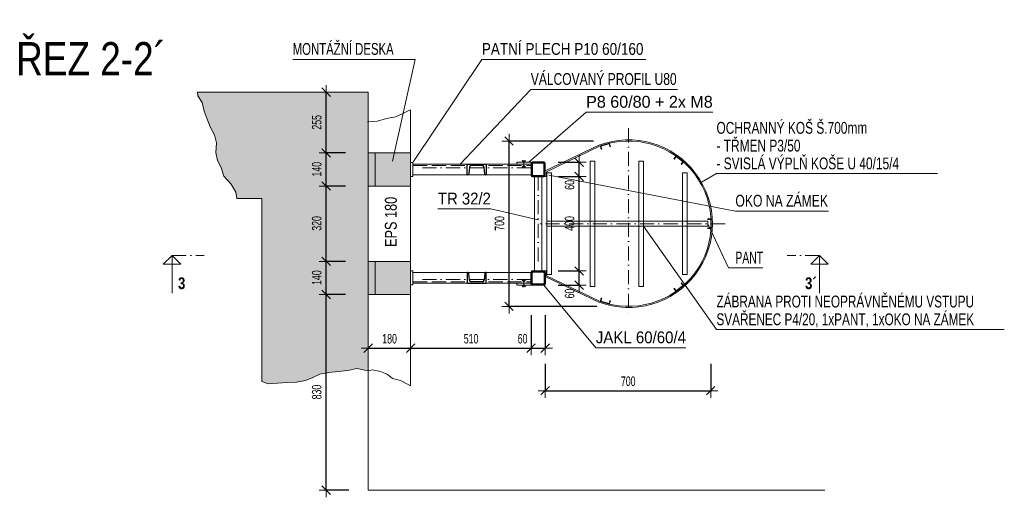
# Model space of a CAD drawing. Header units: millimetres. Extents: x -14146 to -4159, y -26930 to -15933.
# Tile 1 of 11: x -12983 to -8814, y -26930 to -24908. Entities that reach past the tile are written whole.
import ezdxf

# ---------------------------------------------------------------- set-up
doc = ezdxf.new("R2010")
doc.units = ezdxf.units.MM
doc.header["$PDMODE"] = 65
doc.linetypes.add('Carkovana 2x_1', pattern=[80, 60, -20])
doc.linetypes.add('Cerchovana_1', pattern=[100, 60, -20, 0, -20])
doc.layers.add('XR$1$VÝKRES (Z4) - ŽEBŘÍK_1', color=7, linetype='Continuous', lineweight=25)
doc.styles.add('ARIAL', font='ARIAL.TTF')
doc.styles.add('ARIALNARROW', font='ARIALN.TTF')
doc.dimstyles.new('DIMSTYLE_3', dxfattribs={"dimtxt": 40, "dimasz": 60, "dimexe": 0, "dimexo": 0, "dimgap": 20, "dimtad": 2, "dimdec": 0, "dimrnd": 1, "dimzin": 12, "dimdsep": 46, "dimtxsty": 'ARIALNARROW', "dimblk1": 'ALL_ML_STRICH', "dimblk2": 'ALL_ML_STRICH', "dimsah": 1, "dimcen": 0, "dimclrd": 6, "dimclre": 6, "dimclrt": 6, "dimadec": 0, "dimazin": 0, "dimtfac": 1, "dimtdec": 0, "dimtix": 1, "dimtmove": 2, "dimatfit": 3, "dimfxl": 0, "dimtzin": 0, "dimlwd": 0, "dimlwe": 13, "dimarcsym": 0})
doc.dimstyles.new('DIMSTYLE_5', dxfattribs={"dimtxt": 40, "dimasz": 60, "dimexe": 0, "dimexo": 0, "dimgap": 20, "dimtad": 2, "dimdec": 0, "dimrnd": 1, "dimzin": 12, "dimdsep": 46, "dimtxsty": 'ARIALNARROW', "dimblk1": 'ALL_ML_STRICH', "dimblk2": 'ALL_ML_STRICH', "dimsah": 1, "dimcen": 0, "dimclrd": 6, "dimclre": 6, "dimclrt": 6, "dimadec": 0, "dimazin": 0, "dimtfac": 1, "dimtdec": 0, "dimtix": 1, "dimtmove": 2, "dimatfit": 3, "dimfxl": 0, "dimtvp": 1.2, "dimtzin": 0, "dimlwd": 0, "dimlwe": 13, "dimarcsym": 0})
doc.dimstyles.new('DIMSTYLE_9', dxfattribs={"dimtxt": 40, "dimasz": 60, "dimexe": 0, "dimexo": 0, "dimgap": 20, "dimtad": 2, "dimdec": 0, "dimrnd": 5, "dimzin": 12, "dimdsep": 46, "dimtxsty": 'ARIALNARROW', "dimblk1": 'ALL_ML_STRICH', "dimblk2": 'ALL_ML_STRICH', "dimsah": 1, "dimcen": 0, "dimclrd": 6, "dimclre": 6, "dimclrt": 6, "dimadec": 0, "dimazin": 0, "dimtfac": 1, "dimtdec": 0, "dimtix": 1, "dimtmove": 2, "dimatfit": 3, "dimfxl": 0, "dimtzin": 0, "dimlwd": 0, "dimlwe": 13, "dimarcsym": 0})

# ---------------------------------------------------------------- blocks, each defined once
blk = doc.blocks.new('ALL_ML_STRICH')
at = {"color": 0, "linetype": 'ByBlock', "lineweight": -2}
for p, q in [((-1, 0), (0.5, 0)), ((-0.3, -0.3), (0.3, 0.3)), ((0, -0.5), (0, 0.5))]:
    blk.add_line(p, q, dxfattribs=at)
blk = doc.blocks.new('*D108')
at = {"layer": 'DEFPOINTS', "color": 6, "linetype": 'Continuous', "lineweight": 13}
for p in [(-11327.8, -26125.8), (-11507.8, -26299.2), (-11507.8, -26394.9)]:
    blk.add_point(p, dxfattribs=at)
at = {"layer": 'XR$1$VÝKRES (Z4) - ŽEBŘÍK_1', "color": 6, "linetype": 'Continuous', "lineweight": -2}
for p, q in [((-11507.8, -26299.2), (-11507.8, -26299.2)), ((-11507.8, -26299.2), (-11327.8, -26299.2)), ((-11327.8, -26299.2), (-11327.8, -26299.2))]:
    blk.add_line(p, q, dxfattribs=at)
at = {"layer": 'XR$1$VÝKRES (Z4) - ŽEBŘÍK_1', "color": 6, "linetype": 'Continuous', "lineweight": 13, "xscale": 60, "yscale": 60, "zscale": 60, "rotation": 180}
blk.add_blockref('ALL_ML_STRICH', (-11507.8, -26299.2), dxfattribs=at)
at = {"layer": 'XR$1$VÝKRES (Z4) - ŽEBŘÍK_1', "color": 6, "linetype": 'Continuous', "lineweight": 13, "xscale": 60, "yscale": 60, "zscale": 60}
blk.add_blockref('ALL_ML_STRICH', (-11327.8, -26299.2), dxfattribs=at)
at = {"layer": 'XR$1$VÝKRES (Z4) - ŽEBŘÍK_1', "color": 6, "linetype": 'Continuous', "lineweight": 13, "insert": (-11416.8, -26259.2), "char_height": 40, "width": 97.371, "attachment_point": 5, "style": 'ARIALNARROW'}
blk.add_mtext('\\W0.81;\\A1;{180}', dxfattribs=at)
blk = doc.blocks.new('*D109')
at = {"layer": 'DEFPOINTS', "color": 6, "linetype": 'Continuous', "lineweight": 13}
for p in [(-10817.8, -26008.5), (-11327.8, -26125.8), (-11327.8, -26299.2)]:
    blk.add_point(p, dxfattribs=at)
at = {"layer": 'XR$1$VÝKRES (Z4) - ŽEBŘÍK_1', "color": 6, "linetype": 'Continuous', "lineweight": -2}
for p, q in [((-10817.8, -26159), (-10817.8, -26299.2)), ((-11327.8, -26299.2), (-11327.8, -26299.2)), ((-11327.8, -26299.2), (-10817.8, -26299.2))]:
    blk.add_line(p, q, dxfattribs=at)
at = {"layer": 'XR$1$VÝKRES (Z4) - ŽEBŘÍK_1', "color": 6, "linetype": 'Continuous', "lineweight": 13, "xscale": 60, "yscale": 60, "zscale": 60, "rotation": 180}
blk.add_blockref('ALL_ML_STRICH', (-11327.8, -26299.2), dxfattribs=at)
at = {"layer": 'XR$1$VÝKRES (Z4) - ŽEBŘÍK_1', "color": 6, "linetype": 'Continuous', "lineweight": 13, "xscale": 60, "yscale": 60, "zscale": 60}
blk.add_blockref('ALL_ML_STRICH', (-10817.8, -26299.2), dxfattribs=at)
at = {"layer": 'XR$1$VÝKRES (Z4) - ŽEBŘÍK_1', "color": 6, "linetype": 'Continuous', "lineweight": 13, "insert": (-11071.8, -26259.2), "char_height": 40, "width": 97.371, "attachment_point": 5, "style": 'ARIALNARROW'}
blk.add_mtext('\\W0.81;\\A1;{510}', dxfattribs=at)
blk = doc.blocks.new('*D110')
at = {"layer": 'DEFPOINTS', "color": 6, "linetype": 'Continuous', "lineweight": 13}
for p in [(-10817.8, -26008.5), (-10757.8, -26002), (-10817.8, -26299.2)]:
    blk.add_point(p, dxfattribs=at)
at = {"layer": 'XR$1$VÝKRES (Z4) - ŽEBŘÍK_1', "color": 6, "linetype": 'Continuous', "lineweight": -2}
for p, q in [((-10817.8, -26159), (-10817.8, -26299.2)), ((-10757.8, -26159), (-10757.8, -26299.2)), ((-10817.8, -26299.2), (-10757.8, -26299.2))]:
    blk.add_line(p, q, dxfattribs=at)
at = {"layer": 'XR$1$VÝKRES (Z4) - ŽEBŘÍK_1', "color": 6, "linetype": 'Continuous', "lineweight": 13, "xscale": 60, "yscale": 60, "zscale": 60, "rotation": 180}
blk.add_blockref('ALL_ML_STRICH', (-10817.8, -26299.2), dxfattribs=at)
at = {"layer": 'XR$1$VÝKRES (Z4) - ŽEBŘÍK_1', "color": 6, "linetype": 'Continuous', "lineweight": 13, "xscale": 60, "yscale": 60, "zscale": 60}
blk.add_blockref('ALL_ML_STRICH', (-10757.8, -26299.2), dxfattribs=at)
at = {"layer": 'XR$1$VÝKRES (Z4) - ŽEBŘÍK_1', "color": 6, "linetype": 'Continuous', "lineweight": 13, "insert": (-10853.7, -26259.2), "char_height": 40, "width": 64.914, "attachment_point": 5, "style": 'ARIALNARROW'}
blk.add_mtext('\\W0.81;\\A1;{60}', dxfattribs=at)
blk = doc.blocks.new('*D111')
at = {"layer": 'DEFPOINTS', "color": 6, "linetype": 'Continuous', "lineweight": 13}
for p in [(-10787.8, -25972), (-10787.8, -26032), (-10614.4, -26032)]:
    blk.add_point(p, dxfattribs=at)
at = {"layer": 'XR$1$VÝKRES (Z4) - ŽEBŘÍK_1', "color": 6, "linetype": 'Continuous', "lineweight": -2}
for p, q in [((-10702.5, -25972), (-10614.4, -25972)), ((-10614.4, -26032), (-10614.4, -25972)), ((-10702.5, -26032), (-10614.4, -26032))]:
    blk.add_line(p, q, dxfattribs=at)
at = {"layer": 'XR$1$VÝKRES (Z4) - ŽEBŘÍK_1', "color": 6, "linetype": 'Continuous', "lineweight": 13, "xscale": 60, "yscale": 60, "zscale": 60}
for p, rotation in [((-10614.4, -25972), 90), ((-10614.4, -26032), 270)]:
    blk.add_blockref('ALL_ML_STRICH', p, dxfattribs=dict(at, rotation=rotation))
at = {"layer": 'XR$1$VÝKRES (Z4) - ŽEBŘÍK_1', "color": 6, "linetype": 'Continuous', "lineweight": 13, "insert": (-10654.4, -26067.8), "char_height": 40, "width": 64.914, "attachment_point": 5, "rotation": 90, "style": 'ARIALNARROW'}
blk.add_mtext('\\W0.81;\\A1;{60}', dxfattribs=at)
blk = doc.blocks.new('*D112')
at = {"layer": 'DEFPOINTS', "color": 6, "linetype": 'Continuous', "lineweight": 13}
for p in [(-10787.8, -25572), (-10787.8, -25972), (-10614.4, -25972)]:
    blk.add_point(p, dxfattribs=at)
at = {"layer": 'XR$1$VÝKRES (Z4) - ŽEBŘÍK_1', "color": 6, "linetype": 'Continuous', "lineweight": -2}
for p, q in [((-10702.5, -25572), (-10614.4, -25572)), ((-10614.4, -25972), (-10614.4, -25572)), ((-10702.5, -25972), (-10614.4, -25972))]:
    blk.add_line(p, q, dxfattribs=at)
at = {"layer": 'XR$1$VÝKRES (Z4) - ŽEBŘÍK_1', "color": 6, "linetype": 'Continuous', "lineweight": 13, "xscale": 60, "yscale": 60, "zscale": 60}
for p, rotation in [((-10614.4, -25572), 90), ((-10614.4, -25972), 270)]:
    blk.add_blockref('ALL_ML_STRICH', p, dxfattribs=dict(at, rotation=rotation))
at = {"layer": 'XR$1$VÝKRES (Z4) - ŽEBŘÍK_1', "color": 6, "linetype": 'Continuous', "lineweight": 13, "insert": (-10654.4, -25770.9), "char_height": 40, "width": 97.371, "attachment_point": 5, "rotation": 90, "style": 'ARIALNARROW'}
blk.add_mtext('\\W0.81;\\A1;{400}', dxfattribs=at)
blk = doc.blocks.new('*D113')
at = {"layer": 'DEFPOINTS', "color": 6, "linetype": 'Continuous', "lineweight": 13}
for p in [(-10787.8, -25512), (-10787.8, -25572), (-10614.4, -25572)]:
    blk.add_point(p, dxfattribs=at)
at = {"layer": 'XR$1$VÝKRES (Z4) - ŽEBŘÍK_1', "color": 6, "linetype": 'Continuous', "lineweight": -2}
for p, q in [((-10702.5, -25512), (-10614.4, -25512)), ((-10614.4, -25572), (-10614.4, -25512)), ((-10702.5, -25572), (-10614.4, -25572))]:
    blk.add_line(p, q, dxfattribs=at)
at = {"layer": 'XR$1$VÝKRES (Z4) - ŽEBŘÍK_1', "color": 6, "linetype": 'Continuous', "lineweight": 13, "xscale": 60, "yscale": 60, "zscale": 60}
for p, rotation in [((-10614.4, -25512), 90), ((-10614.4, -25572), 270)]:
    blk.add_blockref('ALL_ML_STRICH', p, dxfattribs=dict(at, rotation=rotation))
at = {"layer": 'XR$1$VÝKRES (Z4) - ŽEBŘÍK_1', "color": 6, "linetype": 'Continuous', "lineweight": 13, "insert": (-10654.4, -25607.8), "char_height": 40, "width": 64.914, "attachment_point": 5, "rotation": 90, "style": 'ARIALNARROW'}
blk.add_mtext('\\W0.81;\\A1;{60}', dxfattribs=at)
blk = doc.blocks.new('KOMPLEXNÍ OBJEKT_42')
at = {"layer": 'XR$1$VÝKRES (Z4) - ŽEBŘÍK_1', "linetype": 'Continuous', "lineweight": 13}
blk.add_hatch(color=171, dxfattribs=at).paths.add_polyline_path([(-11477.8, -25472.5), (-11507.8, -25472.5), (-11507.8, -25612.5), (-11477.8, -25612.5), (-11327.8, -25612.5), (-11327.8, -25472.5)])
at = {"layer": 'XR$1$VÝKRES (Z4) - ŽEBŘÍK_1', "color": 5, "linetype": 'Continuous', "lineweight": 13}
for p, q in [((-11477.8, -25472.5), (-11507.8, -25472.5)), ((-11507.8, -25472.5), (-11507.8, -25612.5)), ((-11477.8, -25612.5), (-11477.8, -25472.5)), ((-11477.8, -25472.5), (-11327.8, -25472.5)), ((-11327.8, -25472.5), (-11327.8, -25612.5)), ((-11507.8, -25587.5), (-11507.8, -25497.5)), ((-11507.8, -25612.5), (-11477.8, -25612.5)), ((-11327.8, -25612.5), (-11477.8, -25612.5))]:
    blk.add_line(p, q, dxfattribs=at)
blk.add_lwpolyline([(-11477.8, -25612.5), (-11477.8, -25612.5)], close=True, dxfattribs=at)
blk = doc.blocks.new('KOMPLEXNÍ OBJEKT_43')
at = {"layer": 'XR$1$VÝKRES (Z4) - ŽEBŘÍK_1', "linetype": 'Continuous', "lineweight": 13}
blk.add_hatch(color=171, dxfattribs=at).paths.add_polyline_path([(-11477.8, -26071.5), (-11507.8, -26071.5), (-11507.8, -25931.5), (-11477.8, -25931.5), (-11327.8, -25931.5), (-11327.8, -26071.5)], flags=16)
at = {"layer": 'XR$1$VÝKRES (Z4) - ŽEBŘÍK_1', "color": 5, "linetype": 'Continuous', "lineweight": 13}
for p, q in [((-11507.8, -25931.5), (-11477.8, -25931.5)), ((-11507.8, -26071.5), (-11507.8, -25931.5)), ((-11507.8, -25956.5), (-11507.8, -26046.5)), ((-11477.8, -25931.5), (-11477.8, -26071.5)), ((-11327.8, -25931.5), (-11477.8, -25931.5)), ((-11327.8, -26071.5), (-11327.8, -25931.5)), ((-11477.8, -26071.5), (-11507.8, -26071.5)), ((-11477.8, -26071.5), (-11327.8, -26071.5))]:
    blk.add_line(p, q, dxfattribs=at)
blk.add_lwpolyline([(-11477.8, -25931.5), (-11477.8, -25931.5)], close=True, dxfattribs=at)
blk = doc.blocks.new('KOMPLEXNÍ OBJEKT_44')
at = {"layer": 'XR$1$VÝKRES (Z4) - ŽEBŘÍK_1', "color": 5, "linetype": 'Continuous', "lineweight": 25}
for p, q in [((-10763.8, -25512), (-10811.8, -25512)), ((-10817.8, -25518), (-10817.8, -25566)), ((-10813.8, -25520), (-10813.8, -25564)), ((-10765.8, -25516), (-10809.8, -25516)), ((-10761.8, -25564), (-10761.8, -25520)), ((-10757.8, -25566), (-10757.8, -25518)), ((-10811.8, -25572), (-10763.8, -25572)), ((-10809.8, -25568), (-10765.8, -25568))]:
    blk.add_line(p, q, dxfattribs=at)
for centre, radius, start, end in [((-10811.8, -25518), 6, 90, 180), ((-10763.8, -25518), 6, 0, 90), ((-10809.8, -25520), 4, 90, 180), ((-10765.8, -25520), 4, 0, 90), ((-10811.8, -25566), 6, 180, 270), ((-10809.8, -25564), 4, 180, 270), ((-10765.8, -25564), 4, 270, 0), ((-10763.8, -25566), 6, 270, 0)]:
    blk.add_arc(centre, radius, start, end, dxfattribs=at)
blk = doc.blocks.new('KOMPLEXNÍ OBJEKT_45')
at = {"layer": 'XR$1$VÝKRES (Z4) - ŽEBŘÍK_1', "color": 5, "linetype": 'Continuous', "lineweight": 25}
for p, q in [((-10811.8, -25972), (-10763.8, -25972)), ((-10817.8, -26026), (-10817.8, -25978)), ((-10813.8, -26024), (-10813.8, -25980)), ((-10809.8, -25976), (-10765.8, -25976)), ((-10761.8, -25980), (-10761.8, -26024)), ((-10757.8, -25978), (-10757.8, -26026)), ((-10763.8, -26032), (-10811.8, -26032)), ((-10765.8, -26028), (-10809.8, -26028))]:
    blk.add_line(p, q, dxfattribs=at)
for centre, radius, start, end in [((-10811.8, -25978), 6, 90, 180), ((-10763.8, -25978), 6, 0, 90), ((-10809.8, -25980), 4, 90, 180), ((-10765.8, -25980), 4, 0, 90), ((-10811.8, -26026), 6, 180, 270), ((-10809.8, -26024), 4, 180, 270), ((-10765.8, -26024), 4, 270, 0), ((-10763.8, -26026), 6, 270, 0)]:
    blk.add_arc(centre, radius, start, end, dxfattribs=at)
blk = doc.blocks.new('KOMPLEXNÍ OBJEKT_47')
at = {"layer": 'XR$1$VÝKRES (Z4) - ŽEBŘÍK_1', "color": 5, "linetype": 'Continuous', "lineweight": 13}
for p, q in [((-10055.1, -25752), (-10070.1, -25752)), ((-10070.1, -25752), (-10070.1, -25754)), ((-10057.1, -25754), (-10070.1, -25754)), ((-10057.1, -25790), (-10057.1, -25754)), ((-10055.1, -25792), (-10055.1, -25752)), ((-10070.1, -25790), (-10057.1, -25790)), ((-10070.1, -25790), (-10070.1, -25792)), ((-10070.1, -25792), (-10055.1, -25792))]:
    blk.add_line(p, q, dxfattribs=at)
blk = doc.blocks.new('KOMPLEXNÍ OBJEKT_48')
at = {"layer": 'XR$1$VÝKRES (Z4) - ŽEBŘÍK_1', "color": 5, "linetype": 'Continuous', "lineweight": 13}
for p, q in [((-10524.8, -25442.4), (-10486.5, -25431)), ((-10520.5, -25456.8), (-10524.8, -25442.4)), ((-10522.3, -25443.8), (-10487.8, -25433.4)), ((-10518.6, -25456.2), (-10522.3, -25443.8)), ((-10518.6, -25456.2), (-10520.5, -25456.8)), ((-10487.8, -25433.4), (-10484.1, -25445.9)), ((-10486.5, -25431), (-10482.2, -25445.3)), ((-10482.2, -25445.3), (-10484.1, -25445.9))]:
    blk.add_line(p, q, dxfattribs=at)
blk = doc.blocks.new('KOMPLEXNÍ OBJEKT_49')
at = {"layer": 'XR$1$VÝKRES (Z4) - ŽEBŘÍK_1', "color": 5, "linetype": 'Continuous', "lineweight": 13}
for p, q in [((-10212.7, -25497), (-10203.4, -25485.2)), ((-10211.1, -25498.2), (-10212.7, -25497)), ((-10211.1, -25498.2), (-10203, -25488.1)), ((-10203.4, -25485.2), (-10172, -25510.1)), ((-10203, -25488.1), (-10174.8, -25510.4)), ((-10174.8, -25510.4), (-10182.9, -25520.6)), ((-10172, -25510.1), (-10181.3, -25521.9)), ((-10181.3, -25521.9), (-10182.9, -25520.6))]:
    blk.add_line(p, q, dxfattribs=at)
blk = doc.blocks.new('KOMPLEXNÍ OBJEKT_50')
at = {"layer": 'XR$1$VÝKRES (Z4) - ŽEBŘÍK_1', "color": 5, "linetype": 'Continuous', "lineweight": 13}
for p, q in [((-10211.1, -26045.7), (-10212.7, -26046.9)), ((-10212.7, -26046.9), (-10203.4, -26058.7)), ((-10211.1, -26045.7), (-10203, -26055.9)), ((-10203.4, -26058.7), (-10172, -26033.8)), ((-10203, -26055.9), (-10174.8, -26033.5)), ((-10181.3, -26022.1), (-10182.9, -26023.3)), ((-10174.8, -26033.5), (-10182.9, -26023.3)), ((-10172, -26033.8), (-10181.3, -26022.1))]:
    blk.add_line(p, q, dxfattribs=at)
blk = doc.blocks.new('KOMPLEXNÍ OBJEKT_51')
at = {"layer": 'XR$1$VÝKRES (Z4) - ŽEBŘÍK_1', "color": 5, "linetype": 'Continuous', "lineweight": 13}
for p, q in [((-10520.5, -26087.1), (-10524.8, -26101.5)), ((-10518.6, -26087.7), (-10522.3, -26100.1)), ((-10518.6, -26087.7), (-10520.5, -26087.1)), ((-10524.8, -26101.5), (-10486.5, -26113)), ((-10522.3, -26100.1), (-10487.8, -26110.5)), ((-10487.8, -26110.5), (-10484.1, -26098)), ((-10486.5, -26113), (-10482.2, -26098.6)), ((-10482.2, -26098.6), (-10484.1, -26098))]:
    blk.add_line(p, q, dxfattribs=at)
blk = doc.blocks.new('KOMPLEXNÍ OBJEKT_46')
at = {"layer": 'XR$1$VÝKRES (Z4) - ŽEBŘÍK_1', "color": 5, "linetype": 'Cerchovana_1', "lineweight": 13}
for p, q in [((-10405.1, -25367.6), (-10405.1, -26167.6)), ((-9996.3, -25772), (-10797.8, -25772))]:
    blk.add_line(p, q, dxfattribs=at)
at = {"layer": 'XR$1$VÝKRES (Z4) - ŽEBŘÍK_1', "color": 5, "linetype": 'Continuous', "lineweight": 13}
for p, q in [((-10757.8, -25548.7), (-10530.7, -25439.9)), ((-10752.8, -25551.8), (-10528.5, -25444.4)), ((-10757.8, -25572), (-10757.8, -25551.8)), ((-10752.8, -25572), (-10752.8, -25551.8)), ((-10757.8, -25572), (-10752.8, -25572)), ((-10757.8, -25972), (-10752.8, -25972)), ((-10757.8, -25972), (-10757.8, -25992.1)), ((-10752.8, -25972), (-10752.8, -25992.1)), ((-10757.8, -25995.2), (-10530.7, -26104)), ((-10752.8, -25992.1), (-10528.5, -26099.5))]:
    blk.add_line(p, q, dxfattribs=at)
for radius in [355, 350]:
    blk.add_arc((-10405.1, -25772), radius, 249.3548, 110.6452, dxfattribs=at)
for name in ['KOMPLEXNÍ OBJEKT_48', 'KOMPLEXNÍ OBJEKT_49', 'KOMPLEXNÍ OBJEKT_47', 'KOMPLEXNÍ OBJEKT_50', 'KOMPLEXNÍ OBJEKT_51']:
    blk.add_blockref(name, (0, 0), dxfattribs=at)
blk = doc.blocks.new('*D124')
at = {"layer": 'DEFPOINTS', "color": 6, "linetype": 'Continuous', "lineweight": 13}
for p in [(-10057.1, -25772), (-10757.8, -25995.2), (-10757.8, -26479.2)]:
    blk.add_point(p, dxfattribs=at)
at = {"layer": 'XR$1$VÝKRES (Z4) - ŽEBŘÍK_1', "color": 6, "linetype": 'Continuous', "lineweight": -2}
for p, q in [((-10757.8, -26365.4), (-10757.8, -26479.2)), ((-10057.1, -26365.4), (-10057.1, -26479.2)), ((-10757.8, -26479.2), (-10057.1, -26479.2))]:
    blk.add_line(p, q, dxfattribs=at)
at = {"layer": 'XR$1$VÝKRES (Z4) - ŽEBŘÍK_1', "color": 6, "linetype": 'Continuous', "lineweight": 13, "xscale": 60, "yscale": 60, "zscale": 60, "rotation": 180}
blk.add_blockref('ALL_ML_STRICH', (-10757.8, -26479.2), dxfattribs=at)
at = {"layer": 'XR$1$VÝKRES (Z4) - ŽEBŘÍK_1', "color": 6, "linetype": 'Continuous', "lineweight": 13, "xscale": 60, "yscale": 60, "zscale": 60}
blk.add_blockref('ALL_ML_STRICH', (-10057.1, -26479.2), dxfattribs=at)
at = {"layer": 'XR$1$VÝKRES (Z4) - ŽEBŘÍK_1', "color": 6, "linetype": 'Continuous', "lineweight": 13, "insert": (-10406.5, -26439.2), "char_height": 40, "width": 97.371, "attachment_point": 5, "style": 'ARIALNARROW'}
blk.add_mtext('\\W0.81;\\A1;{700}', dxfattribs=at)
blk = doc.blocks.new('*D125')
at = {"layer": 'DEFPOINTS', "color": 6, "linetype": 'Continuous', "lineweight": 13}
for p in [(-10405.1, -25422), (-10911, -26122), (-10405.1, -26122)]:
    blk.add_point(p, dxfattribs=at)
at = {"layer": 'XR$1$VÝKRES (Z4) - ŽEBŘÍK_1', "color": 6, "linetype": 'Continuous', "lineweight": -2}
for p, q in [((-10554, -25422), (-10911, -25422)), ((-10911, -26122), (-10911, -25422)), ((-10539.1, -26122), (-10911, -26122))]:
    blk.add_line(p, q, dxfattribs=at)
at = {"layer": 'XR$1$VÝKRES (Z4) - ŽEBŘÍK_1', "color": 6, "linetype": 'Continuous', "lineweight": 13, "xscale": 60, "yscale": 60, "zscale": 60}
for p, rotation in [((-10911, -25422), 90), ((-10911, -26122), 270)]:
    blk.add_blockref('ALL_ML_STRICH', p, dxfattribs=dict(at, rotation=rotation))
at = {"layer": 'XR$1$VÝKRES (Z4) - ŽEBŘÍK_1', "color": 6, "linetype": 'Continuous', "lineweight": 13, "insert": (-10951, -25770.9), "char_height": 40, "width": 97.371, "attachment_point": 5, "rotation": 90, "style": 'ARIALNARROW'}
blk.add_mtext('\\W0.81;\\A1;{700}', dxfattribs=at)
blk = doc.blocks.new('*D126')
at = {"layer": 'DEFPOINTS', "color": 6, "linetype": 'Continuous', "lineweight": 13}
for p in [(-11507.8, -26071.5), (-11685.3, -26900.4), (-11507.8, -26900.4)]:
    blk.add_point(p, dxfattribs=at)
at = {"layer": 'XR$1$VÝKRES (Z4) - ŽEBŘÍK_1', "color": 6, "linetype": 'Continuous', "lineweight": -2}
for p, q in [((-11603.8, -26071.5), (-11685.3, -26071.5)), ((-11685.3, -26900.4), (-11685.3, -26071.5)), ((-11589, -26900.4), (-11685.3, -26900.4))]:
    blk.add_line(p, q, dxfattribs=at)
at = {"layer": 'XR$1$VÝKRES (Z4) - ŽEBŘÍK_1', "color": 6, "linetype": 'Continuous', "lineweight": 13, "xscale": 60, "yscale": 60, "zscale": 60}
for p, rotation in [((-11685.3, -26071.5), 90), ((-11685.3, -26900.4), 270)]:
    blk.add_blockref('ALL_ML_STRICH', p, dxfattribs=dict(at, rotation=rotation))
at = {"layer": 'XR$1$VÝKRES (Z4) - ŽEBŘÍK_1', "color": 6, "linetype": 'Continuous', "lineweight": 13, "insert": (-11725.3, -26484.9), "char_height": 40, "width": 97.371, "attachment_point": 5, "rotation": 90, "style": 'ARIALNARROW'}
blk.add_mtext('\\W0.81;\\A1;{830}', dxfattribs=at)
blk = doc.blocks.new('*D127')
at = {"layer": 'DEFPOINTS', "color": 6, "linetype": 'Continuous', "lineweight": 13}
for p in [(-11507.8, -25931.5), (-11685.3, -26071.5), (-11507.8, -26071.5)]:
    blk.add_point(p, dxfattribs=at)
at = {"layer": 'XR$1$VÝKRES (Z4) - ŽEBŘÍK_1', "color": 6, "linetype": 'Continuous', "lineweight": -2}
for p, q in [((-11603.8, -25931.5), (-11685.3, -25931.5)), ((-11685.3, -26071.5), (-11685.3, -25931.5)), ((-11603.8, -26071.5), (-11685.3, -26071.5))]:
    blk.add_line(p, q, dxfattribs=at)
at = {"layer": 'XR$1$VÝKRES (Z4) - ŽEBŘÍK_1', "color": 6, "linetype": 'Continuous', "lineweight": 13, "xscale": 60, "yscale": 60, "zscale": 60}
for p, rotation in [((-11685.3, -25931.5), 90), ((-11685.3, -26071.5), 270)]:
    blk.add_blockref('ALL_ML_STRICH', p, dxfattribs=dict(at, rotation=rotation))
at = {"layer": 'XR$1$VÝKRES (Z4) - ŽEBŘÍK_1', "color": 6, "linetype": 'Continuous', "lineweight": 13, "insert": (-11725.3, -26000.4), "char_height": 40, "width": 97.371, "attachment_point": 5, "rotation": 90, "style": 'ARIALNARROW'}
blk.add_mtext('\\W0.81;\\A1;{140}', dxfattribs=at)
blk = doc.blocks.new('*D128')
at = {"layer": 'DEFPOINTS', "color": 6, "linetype": 'Continuous', "lineweight": 13}
for p in [(-11507.8, -25612.5), (-11685.3, -25931.5), (-11507.8, -25931.5)]:
    blk.add_point(p, dxfattribs=at)
at = {"layer": 'XR$1$VÝKRES (Z4) - ŽEBŘÍK_1', "color": 6, "linetype": 'Continuous', "lineweight": -2}
for p, q in [((-11603.8, -25612.5), (-11685.3, -25612.5)), ((-11685.3, -25931.5), (-11685.3, -25612.5)), ((-11603.8, -25931.5), (-11685.3, -25931.5))]:
    blk.add_line(p, q, dxfattribs=at)
at = {"layer": 'XR$1$VÝKRES (Z4) - ŽEBŘÍK_1', "color": 6, "linetype": 'Continuous', "lineweight": 13, "xscale": 60, "yscale": 60, "zscale": 60}
for p, rotation in [((-11685.3, -25612.5), 90), ((-11685.3, -25931.5), 270)]:
    blk.add_blockref('ALL_ML_STRICH', p, dxfattribs=dict(at, rotation=rotation))
at = {"layer": 'XR$1$VÝKRES (Z4) - ŽEBŘÍK_1', "color": 6, "linetype": 'Continuous', "lineweight": 13, "insert": (-11725.3, -25770.9), "char_height": 40, "width": 97.371, "attachment_point": 5, "rotation": 90, "style": 'ARIALNARROW'}
blk.add_mtext('\\W0.81;\\A1;{320}', dxfattribs=at)
blk = doc.blocks.new('*D129')
at = {"layer": 'DEFPOINTS', "color": 6, "linetype": 'Continuous', "lineweight": 13}
for p in [(-11507.8, -25472.5), (-11685.3, -25612.5), (-11507.8, -25612.5)]:
    blk.add_point(p, dxfattribs=at)
at = {"layer": 'XR$1$VÝKRES (Z4) - ŽEBŘÍK_1', "color": 6, "linetype": 'Continuous', "lineweight": -2}
for p, q in [((-11603.8, -25472.5), (-11685.3, -25472.5)), ((-11685.3, -25612.5), (-11685.3, -25472.5)), ((-11603.8, -25612.5), (-11685.3, -25612.5))]:
    blk.add_line(p, q, dxfattribs=at)
at = {"layer": 'XR$1$VÝKRES (Z4) - ŽEBŘÍK_1', "color": 6, "linetype": 'Continuous', "lineweight": 13, "xscale": 60, "yscale": 60, "zscale": 60}
for p, rotation in [((-11685.3, -25472.5), 90), ((-11685.3, -25612.5), 270)]:
    blk.add_blockref('ALL_ML_STRICH', p, dxfattribs=dict(at, rotation=rotation))
at = {"layer": 'XR$1$VÝKRES (Z4) - ŽEBŘÍK_1', "color": 6, "linetype": 'Continuous', "lineweight": 13, "insert": (-11725.3, -25541.4), "char_height": 40, "width": 97.371, "attachment_point": 5, "rotation": 90, "style": 'ARIALNARROW'}
blk.add_mtext('\\W0.81;\\A1;{140}', dxfattribs=at)
blk = doc.blocks.new('*D130')
at = {"layer": 'DEFPOINTS', "color": 6, "linetype": 'Continuous', "lineweight": 13}
for p in [(-11507.8, -25215.4), (-11685.3, -25472.5), (-11507.8, -25472.5)]:
    blk.add_point(p, dxfattribs=at)
at = {"layer": 'XR$1$VÝKRES (Z4) - ŽEBŘÍK_1', "color": 6, "linetype": 'Continuous', "lineweight": -2}
for p, q in [((-11685.3, -25215.4), (-11685.3, -25215.4)), ((-11685.3, -25472.5), (-11685.3, -25215.4)), ((-11603.8, -25472.5), (-11685.3, -25472.5))]:
    blk.add_line(p, q, dxfattribs=at)
at = {"layer": 'XR$1$VÝKRES (Z4) - ŽEBŘÍK_1', "color": 6, "linetype": 'Continuous', "lineweight": 13, "xscale": 60, "yscale": 60, "zscale": 60}
for p, rotation in [((-11685.3, -25215.4), 90), ((-11685.3, -25472.5), 270)]:
    blk.add_blockref('ALL_ML_STRICH', p, dxfattribs=dict(at, rotation=rotation))
at = {"layer": 'XR$1$VÝKRES (Z4) - ŽEBŘÍK_1', "color": 6, "linetype": 'Continuous', "lineweight": 13, "insert": (-11725.3, -25342.9), "char_height": 40, "width": 97.371, "attachment_point": 5, "rotation": 90, "style": 'ARIALNARROW'}
blk.add_mtext('\\W0.81;\\A1;{255}', dxfattribs=at)
blk = doc.blocks.new('KOMPLEXNÍ OBJEKT_52')
at = {"layer": 'XR$1$VÝKRES (Z4) - ŽEBŘÍK_1', "color": 7, "linetype": 'Cerchovana_1', "lineweight": 13}
blk.add_line((-9596.6, -25906.3), (-9733.1, -25906.3), dxfattribs=at)
at = {"layer": 'XR$1$VÝKRES (Z4) - ŽEBŘÍK_1', "color": 7, "linetype": 'Continuous', "lineweight": 13}
for p, q in [((-9633.7, -25943.4), (-9596.6, -25906.3)), ((-9596.6, -26066.7), (-9596.6, -25906.3)), ((-9596.6, -25906.3), (-9559.5, -25943.4)), ((-9559.5, -25943.4), (-9633.7, -25943.4))]:
    blk.add_line(p, q, dxfattribs=at)
blk = doc.blocks.new('KOMPLEXNÍ OBJEKT_53')
at = {"layer": 'XR$1$VÝKRES (Z4) - ŽEBŘÍK_1', "color": 7, "linetype": 'Continuous', "lineweight": 13}
for p, q in [((-12337.9, -25906.3), (-12375.1, -25943.4)), ((-12337.9, -26066.7), (-12337.9, -25906.3)), ((-12300.8, -25943.4), (-12337.9, -25906.3)), ((-12375.1, -25943.4), (-12300.8, -25943.4))]:
    blk.add_line(p, q, dxfattribs=at)
at = {"layer": 'XR$1$VÝKRES (Z4) - ŽEBŘÍK_1', "color": 7, "linetype": 'Cerchovana_1', "lineweight": 13}
blk.add_line((-12337.9, -25906.3), (-12201.4, -25906.3), dxfattribs=at)

msp = doc.modelspace()

# ---------------------------------------------------------------- hatches: boundary and pattern name
at = {"layer": 'XR$1$VÝKRES (Z4) - ŽEBŘÍK_1', "linetype": 'Continuous', "lineweight": 13}
msp.add_hatch(color=254, dxfattribs=at).paths.add_polyline_path([(-11929.4, -26449.5), (-11891.4, -26447.3), (-11810.9, -26442.8), (-11772.9, -26436.1), (-11741.6, -26422.7), (-11712.6, -26409.3), (-11674.6, -26402.6), (-11594.1, -26393.6), (-11556.1, -26384.7), (-11507.8, -26394.9), (-11507.8, -25215.4), (-12230.9, -25215.4), (-12228.3, -25230.7), (-12210.4, -25259.3), (-12201.5, -25295.1), (-12189, -25329.1), (-12174.7, -25364.8), (-12158.6, -25395.2), (-12149.6, -25429.2), (-12153.2, -25470.3), (-12146.1, -25504.3), (-12130, -25534.7), (-12119.2, -25570.4), (-12088.1, -25604.1), (-12068.4, -25638.1), (-12063.8, -25665.4), (-11957.8, -25665.4), (-11957.8, -26440.5)])

# ---------------------------------------------------------------- linework, layer by layer
at = {"layer": 'XR$1$VÝKRES (Z4) - ŽEBŘÍK_1', "color": 7, "linetype": 'Continuous', "lineweight": 13}
for p, q in [((-11827.2, -25076.2), (-11307.9, -25076.2)), ((-11404.6, -25507.8), (-11307.9, -25076.2)), ((-11026.3, -25076.2), (-11317.8, -25512.5)), ((-11026.3, -25076.2), (-10331.7, -25076.2)), ((-12230.9, -25215.4), (-11507.8, -25215.4)), ((-11507.8, -25215.4), (-11507.8, -26900.4)), ((-11118.7, -25520), (-10819, -25203.5)), ((-10819, -25203.5), (-10197.7, -25203.5)), ((-11327.8, -25289.9), (-11327.8, -26457.8)), ((-10827.8, -25512), (-10584.8, -25300)), ((-10584.8, -25300), (-10048.8, -25300)), ((-11507.8, -25340.9), (-11507.8, -26394.9)), ((-10743, -25566.6), (-9952.8, -25718.9)), ((-10032.8, -25559.5), (-10096.8, -25596)), ((-9096.8, -25559.5), (-10032.8, -25559.5)), ((-12063.8, -25665.4), (-11957.8, -25665.4)), ((-11957.8, -25665.4), (-11957.8, -26440.5)), ((-11212.2, -25709.6), (-10988.2, -25709.6)), ((-10787.8, -25755.5), (-10988.2, -25709.6)), ((-9952.8, -25718.9), (-9558.1, -25718.9)), ((-10032.8, -26219.9), (-10341.2, -25782)), ((-10070.1, -25772), (-9982.3, -25958.9)), ((-9982.3, -25958.9), (-9836.3, -25958.9)), ((-10763.8, -26032), (-10543.7, -26297.2)), ((-8814.1, -26219.9), (-10032.8, -26219.9)), ((-10543.7, -26297.2), (-10162.3, -26297.2)), ((-11507.8, -26900.4), (-9573.9, -26900.4))]:
    msp.add_line(p, q, dxfattribs=at)
at = {"layer": 'XR$1$VÝKRES (Z4) - ŽEBŘÍK_1', "color": 5, "linetype": 'Continuous', "lineweight": 13}
for p, q in [((-11317.8, -25512.5), (-11327.8, -25512.5)), ((-11327.8, -25512.5), (-11327.8, -25572.5)), ((-11317.8, -25572.5), (-11317.8, -25512.5)), ((-10817.8, -25512), (-10877.8, -25512)), ((-10877.8, -25512), (-10877.8, -25520)), ((-10847.8, -25512), (-10854.9, -25504.9)), ((-10847.8, -25503.5), (-10847.8, -25535.1)), ((-10847.8, -25512), (-10840.8, -25504.9)), ((-10817.8, -25520), (-10817.8, -25512)), ((-10817.8, -25520), (-11317.8, -25520)), ((-10877.8, -25520), (-10817.8, -25520)), ((-10847.8, -25526), (-10854.9, -25533)), ((-10847.8, -25526), (-10840.8, -25533)), ((-10817.8, -25565), (-10817.8, -25520)), ((-11327.8, -25572.5), (-11317.8, -25572.5)), ((-11317.8, -25565), (-10817.8, -25565)), ((-10802.8, -25972), (-10802.8, -25572)), ((-10772.8, -25972), (-10772.8, -25572)), ((-11327.8, -25971.5), (-11317.8, -25971.5)), ((-11327.8, -26031.5), (-11327.8, -25971.5)), ((-11317.8, -25971.5), (-11317.8, -26031.5)), ((-11317.8, -25979), (-10817.8, -25979)), ((-10847.8, -26018), (-10854.9, -26010.9)), ((-10847.8, -26040.4), (-10847.8, -26008.8)), ((-10847.8, -26018), (-10840.8, -26010.9)), ((-10817.8, -25979), (-10817.8, -26024)), ((-11317.8, -26031.5), (-11327.8, -26031.5)), ((-10817.8, -26024), (-11317.8, -26024)), ((-10877.8, -26024), (-10817.8, -26024)), ((-10877.8, -26032), (-10877.8, -26024)), ((-10817.8, -26032), (-10877.8, -26032)), ((-10847.8, -26032), (-10854.9, -26039)), ((-10847.8, -26032), (-10840.8, -26039)), ((-10817.8, -26024), (-10817.8, -26032))]:
    msp.add_line(p, q, dxfattribs=at)
at = {"layer": 'XR$1$VÝKRES (Z4) - ŽEBŘÍK_1', "color": 30, "linetype": 'Continuous', "lineweight": 13}
for p, q in [((-10547.7, -25506.8), (-10567.7, -25506.8)), ((-10567.7, -25506.8), (-10567.7, -26037.7)), ((-10547.7, -26037.7), (-10547.7, -25506.8)), ((-10341.2, -25506.8), (-10361.2, -25506.8)), ((-10361.2, -25506.8), (-10361.2, -26037.7)), ((-10341.2, -26037.7), (-10341.2, -25506.8)), ((-10731.7, -25556.8), (-10751.7, -25556.8)), ((-10751.7, -25556.8), (-10751.7, -25987.7)), ((-10731.7, -25987.7), (-10731.7, -25556.8)), ((-10177.3, -25556.8), (-10157.3, -25556.8)), ((-10177.3, -25987.7), (-10177.3, -25556.8)), ((-10157.3, -25556.8), (-10157.3, -25987.7)), ((-10751.7, -25762), (-10751.7, -25782)), ((-10070.1, -25762), (-10751.7, -25762)), ((-10070.1, -25762), (-10070.1, -25782)), ((-10070.1, -25782), (-10751.7, -25782)), ((-10751.7, -25987.7), (-10731.7, -25987.7)), ((-10157.3, -25987.7), (-10177.3, -25987.7)), ((-10567.7, -26037.7), (-10547.7, -26037.7)), ((-10361.2, -26037.7), (-10341.2, -26037.7))]:
    msp.add_line(p, q, dxfattribs=at)
at = {"layer": 'XR$1$VÝKRES (Z4) - ŽEBŘÍK_1', "color": 5, "linetype": 'Carkovana 2x_1', "lineweight": 13}
for p, q in [((-11317.8, -25526), (-10817.8, -25526)), ((-11317.8, -26018), (-10817.8, -26018))]:
    msp.add_line(p, q, dxfattribs=at)
at = {"layer": 'XR$1$VÝKRES (Z4) - ŽEBŘÍK_1', "color": 5, "linetype": 'Cerchovana_1', "lineweight": 13}
for p, q in [((-10817.8, -25535.4), (-11317.8, -25535.4)), ((-10787.8, -25572), (-10787.8, -25972)), ((-10817.8, -26008.5), (-11317.8, -26008.5))]:
    msp.add_line(p, q, dxfattribs=at)
at = {"layer": 'XR$1$VÝKRES (Z4) - ŽEBŘÍK_1', "color": 250, "linetype": 'Continuous', "lineweight": 25}
for p, q in [((-11087.8, -25520), (-11007.8, -25520)), ((-11087.8, -25565), (-11087.8, -25520)), ((-11079.1, -25533.3), (-11081.4, -25561.3)), ((-11024.6, -25526), (-11071.1, -25526)), ((-11014.3, -25561.3), (-11016.6, -25533.3)), ((-11007.8, -25520), (-11007.8, -25565)), ((-11085.3, -25565), (-11087.8, -25565)), ((-11007.8, -25565), (-11010.4, -25565)), ((-11087.8, -25979), (-11087.8, -26024)), ((-11085.3, -25979), (-11087.8, -25979)), ((-11079.1, -26010.6), (-11081.4, -25982.6)), ((-11014.3, -25982.6), (-11016.6, -26010.6)), ((-11007.8, -25979), (-11010.4, -25979)), ((-11007.8, -26024), (-11007.8, -25979)), ((-11087.8, -26024), (-11007.8, -26024)), ((-11024.6, -26018), (-11071.1, -26018))]:
    msp.add_line(p, q, dxfattribs=at)
at = {"layer": 'XR$1$VÝKRES (Z4) - ŽEBŘÍK_1', "color": 7, "linetype": 'Continuous', "lineweight": 13}
for points in [[(-12063.8, -25665.4), (-12068.4, -25638.1), (-12088.1, -25604.1), (-12119.2, -25570.4), (-12130, -25534.7), (-12146.1, -25504.3), (-12153.2, -25470.3), (-12149.6, -25429.2), (-12158.6, -25395.2), (-12174.7, -25364.8), (-12189, -25329.1), (-12201.5, -25295.1), (-12210.4, -25259.3), (-12228.3, -25230.7), (-12230.9, -25215.4)], [(-11510.6, -25341.1), (-11468.7, -25337.6), (-11430.3, -25327.1), (-11391.8, -25320.1), (-11363.9, -25306.2), (-11336, -25292.2), (-11327.8, -25289.9)], [(-11957.8, -26440.5), (-11929.4, -26449.5), (-11891.4, -26447.3), (-11851.1, -26445), (-11810.9, -26442.8), (-11772.9, -26436.1), (-11741.6, -26422.7), (-11712.6, -26409.3), (-11674.6, -26402.6), (-11634.3, -26398.1), (-11594.1, -26393.6), (-11556.1, -26384.7), (-11507.8, -26394.9), (-11491.3, -26391.4), (-11455.5, -26398.1), (-11426.5, -26409.3), (-11404.1, -26427.1), (-11370.6, -26436.1), (-11341.5, -26451.7), (-11327.8, -26457.8)]]:
    msp.add_lwpolyline(points, dxfattribs=at)
at = {"layer": 'XR$1$VÝKRES (Z4) - ŽEBŘÍK_1', "color": 250, "linetype": 'Continuous', "lineweight": 25}
for centre, radius, start, end in [((-11071.1, -25534), 8, 90, 175.4261), ((-11024.6, -25534), 8, 4.5739, 90), ((-11085.3, -25561), 4, 270, 355.4261), ((-11010.4, -25561), 4, 184.5739, 270), ((-11085.3, -25983), 4, 4.5739, 90), ((-11071.1, -26010), 8, 184.5739, 270), ((-11024.6, -26010), 8, 270, 355.4261), ((-11010.4, -25983), 4, 90, 175.4261)]:
    msp.add_arc(centre, radius, start, end, dxfattribs=at)

# ---------------------------------------------------------------- block references
at = {"layer": 'XR$1$VÝKRES (Z4) - ŽEBŘÍK_1', "color": 5, "linetype": 'Continuous', "lineweight": 13}
for name in ['KOMPLEXNÍ OBJEKT_46', 'KOMPLEXNÍ OBJEKT_42', 'KOMPLEXNÍ OBJEKT_43']:
    msp.add_blockref(name, (0, 0), dxfattribs=at)
at = {"layer": 'XR$1$VÝKRES (Z4) - ŽEBŘÍK_1', "color": 5, "linetype": 'Continuous', "lineweight": 25}
for name in ['KOMPLEXNÍ OBJEKT_44', 'KOMPLEXNÍ OBJEKT_45']:
    msp.add_blockref(name, (0, 0), dxfattribs=at)
at = {"layer": 'XR$1$VÝKRES (Z4) - ŽEBŘÍK_1', "color": 7, "linetype": 'Continuous', "lineweight": 13}
for name in ['KOMPLEXNÍ OBJEKT_53', 'KOMPLEXNÍ OBJEKT_52']:
    msp.add_blockref(name, (0, 0), dxfattribs=at)

# ---------------------------------------------------------------- texts
at = {"layer": 'XR$1$VÝKRES (Z4) - ŽEBŘÍK_1', "color": 7, "linetype": 'Continuous', "lineweight": 25, "char_height": 50, "attachment_point": 7, "style": 'ARIALNARROW'}
for s, insert, width in [('\\W0.84;MONTÁŽNÍ DESKA', (-11827.2, -25057.8), 451.79), ('\\W1.00;PATNÍ PLECH P10 60/160', (-11026.3, -25057.8), 719.785), ('\\W0.89;VÁLCOVANÝ PROFIL U80', (-10819, -25185.1), 643.698), ('\\W1.19;P8 60/80 + 2x M8', (-10584.8, -25281.7), 565.682), ('\\W1.10;TR 32/2', (-11212.2, -25691.3), 251.397), ('\\W0.90;OKO NA ZÁMEK', (-9952.8, -25700.6), 417.264), ('\\W0.77;PANT', (-9952.8, -25940.6), 136.468), ('\\W1.11;JAKL 60/60/4', (-10543.7, -26278.9), 408.991)]:
    msp.add_mtext(s, dxfattribs=dict(at, insert=insert, width=width))
at = {"layer": 'XR$1$VÝKRES (Z4) - ŽEBŘÍK_1', "color": 7, "linetype": 'Continuous', "lineweight": 70, "insert": (-12998.3, -25143.3), "char_height": 140, "width": 692.596, "attachment_point": 7, "style": 'ARIAL'}
msp.add_mtext('\\W0.80;ŘEZ 2-2´', dxfattribs=at)
at = {"layer": 'XR$1$VÝKRES (Z4) - ŽEBŘÍK_1', "color": 7, "linetype": 'Continuous', "lineweight": 13, "char_height": 50, "attachment_point": 1, "line_spacing_factor": 0.903614, "style": 'ARIALNARROW'}
for s, insert, width in [('\\W0.88;OCHRANNÝ KOŠ Š.700mm\\P- TŘMEN P3/50\\P- SVISLÁ VÝPLŇ KOŠE U 40/15/4', (-10032.8, -25341.2), 957.937), ('\\W0.87;ZÁBRANA PROTI NEOPRÁVNĚNÉMU VSTUPU\\PSVAŘENEC P4/20, 1xPANT, 1xOKO NA ZÁMEK', (-10032.8, -26076.5), 1240.487)]:
    msp.add_mtext(s, dxfattribs=dict(at, insert=insert, width=width))
at = {"layer": 'XR$1$VÝKRES (Z4) - ŽEBŘÍK_1', "color": 7, "linetype": 'Continuous', "lineweight": 25, "insert": (-11385.9, -25870.7), "char_height": 50, "width": 239.496, "attachment_point": 7, "rotation": 90, "style": 'ARIALNARROW'}
msp.add_mtext('\\W0.94;EPS 180', dxfattribs=at)
at = {"layer": 'XR$1$VÝKRES (Z4) - ŽEBŘÍK_1', "color": 7, "linetype": 'Continuous', "lineweight": 13, "char_height": 50, "attachment_point": 7, "style": 'ARIAL'}
for s, insert, width in [('\\A1;{\\fArial|i0|b1;\\H50.000000;\\W0.800000;\\C7;3}\\P', (-12312.8, -26050), 51.139), ('\\A1;{\\fArial|i0|b1;\\H50.000000;\\W0.800000;\\C7;3´}\\P', (-9657.8, -26050), 69.904)]:
    msp.add_mtext(s, dxfattribs=dict(at, insert=insert, width=width))

# ---------------------------------------------------------------- dimensions: what is measured, and where the dimension line sits
at = {"layer": 'XR$1$VÝKRES (Z4) - ŽEBŘÍK_1', "color": 6, "linetype": 'Continuous', "lineweight": 13}
for base, p1, p2, dimstyle, picture, middle in [((-11685.3, -25215.4), (-11603.8, -25472.5), (-11685.3, -25215.4), 'DIMSTYLE_9', '*D130', (-11725.3, -25342.9)), ((-10911, -25422), (-10539.1, -26122), (-10554, -25422), 'DIMSTYLE_9', '*D125', (-10951, -25770.9)), ((-11685.3, -25472.5), (-11603.8, -25612.5), (-11603.8, -25472.5), 'DIMSTYLE_9', '*D129', (-11725.3, -25541.4)), ((-10614.4, -25512), (-10702.5, -25572), (-10702.5, -25512), 'DIMSTYLE_5', '*D113', (-10654.4, -25607.8)), ((-10614.4, -25572), (-10702.5, -25972), (-10702.5, -25572), 'DIMSTYLE_3', '*D112', (-10654.4, -25770.9)), ((-11685.3, -25612.5), (-11603.8, -25931.5), (-11603.8, -25612.5), 'DIMSTYLE_9', '*D128', (-11725.3, -25770.9)), ((-11685.3, -25931.5), (-11603.8, -26071.5), (-11603.8, -25931.5), 'DIMSTYLE_9', '*D127', (-11725.3, -26000.4)), ((-10614.4, -25972), (-10702.5, -26032), (-10702.5, -25972), 'DIMSTYLE_5', '*D111', (-10654.4, -26067.8)), ((-11685.3, -26071.5), (-11589, -26900.4), (-11603.8, -26071.5), 'DIMSTYLE_9', '*D126', (-11725.3, -26484.9))]:
    dim = msp.add_linear_dim(base=base, p1=p1, p2=p2, angle=90, dimstyle=dimstyle, override={"dimpost": '<>', "dimclrd": 6, "dimclre": 6, "dimclrt": 6, "dimlwd": 0, "dimlwe": 13}, dxfattribs=at)
    dim.commit()
    dim.dimension.update_dxf_attribs({"geometry": picture, "text_midpoint": middle, "dimtype": 160})
for base, p1, p2, dimstyle, picture, middle in [((-10057.1, -26479.2), (-10757.8, -26365.4), (-10057.1, -26365.4), 'DIMSTYLE_9', '*D124', (-10406.5, -26439.2)), ((-10817.8, -26299.2), (-11327.8, -26299.2), (-10817.8, -26159), 'DIMSTYLE_3', '*D109', (-11071.8, -26259.2)), ((-10757.8, -26299.2), (-10817.8, -26159), (-10757.8, -26159), 'DIMSTYLE_5', '*D110', (-10853.7, -26259.2)), ((-11327.8, -26299.2), (-11507.8, -26299.2), (-11327.8, -26299.2), 'DIMSTYLE_3', '*D108', (-11416.8, -26259.2))]:
    dim = msp.add_linear_dim(base=base, p1=p1, p2=p2, dimstyle=dimstyle, override={"dimpost": '<>', "dimclrd": 6, "dimclre": 6, "dimclrt": 6, "dimlwd": 0, "dimlwe": 13}, dxfattribs=at)
    dim.commit()
    dim.dimension.update_dxf_attribs({"geometry": picture, "text_midpoint": middle, "dimtype": 160})

doc.saveas('drawing.dxf')
